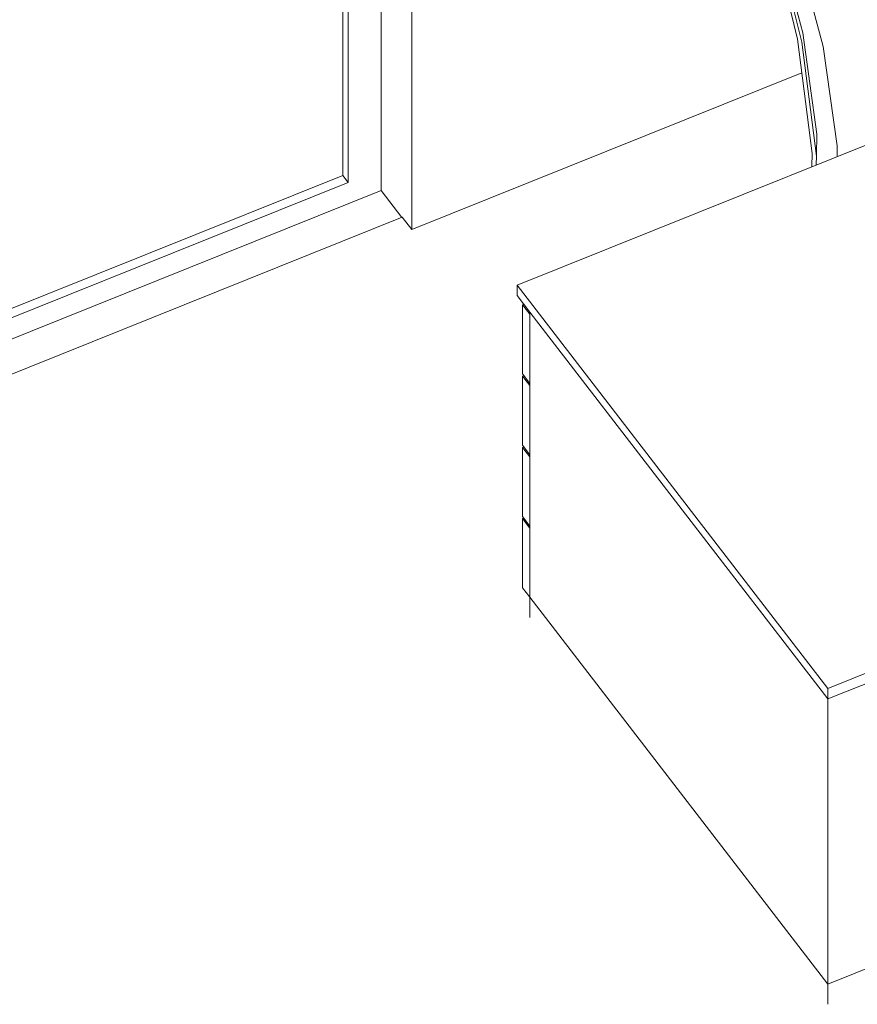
# Model space of a CAD drawing. Header units: millimetres. Extents: x -2220 to 52371, y -4077 to 6953.
# Tile 250 of 256: x 37877 to 39059, y 1455 to 2845. Entities that reach past the tile are written whole.
import ezdxf

# ---------------------------------------------------------------- set-up
doc = ezdxf.new("R2010")
doc.units = ezdxf.units.MM
doc.header["$MEASUREMENT"] = 0
doc.linetypes.add('Wipeout_Contour', pattern=[1000, 0, -1000])
for name, color, linetype in [('Nuevo_08_E_Envans secs', 7, 'Continuous'), ('Nuevo_09_EI_Mobiliari general', 7, 'Continuous'), ('Nuevo_14_PAV_Soft Light Grey 0554', 7, 'Continuous'), ('Nuevo_Ventanas Archicad', 7, 'Continuous')]:
    doc.layers.add(name, color=color, linetype=linetype)
for name, color, linetype, lineweight in [('Nuevo_08_E_Envans secs_Pluma_Nº__47', 7, 'Continuous', 20), ('Nuevo_09_EI_Mobiliari general_Pluma_Nº__1', 7, 'Continuous', 5), ('Nuevo_14_PAV_Soft Light Grey 0554_Pluma_Nº__89', 7, 'Continuous', 5), ('Nuevo_Ventanas Archicad_Pluma_Nº__1', 7, 'Continuous', 5), ('Nuevo_Ventanas Archicad_Pluma_Nº__47', 7, 'Continuous', 20)]:
    doc.layers.add(name, color=color, linetype=linetype, lineweight=lineweight)

# ---------------------------------------------------------------- blocks, each defined once
blk = doc.blocks.new('Elem Sección_215_2', base_point=(42615.7, 4689.6))
at = {"layer": 'Nuevo_08_E_Envans secs_Pluma_Nº__47', "color": 7, "linetype": 'Continuous', "lineweight": 20}
blk.add_line((38980.5, 2770), (38429.8, 2548.7), dxfattribs=at)
blk = doc.blocks.new('Elem Sección_216_2', base_point=(42615.7, 4689.6))
at = {"layer": 'Nuevo_09_EI_Mobiliari general_Pluma_Nº__1', "color": 7, "linetype": 'Continuous', "lineweight": 5}
for p, q in [((38578.5, 2470.4), (41361, 3588.3)), ((41799.3, 3019), (39016.8, 1901)), ((39016.8, 1901), (38578.5, 2470.4)), ((38578.5, 2455.5), (38578.5, 2470.4)), ((38596.5, 2432.1), (38578.5, 2455.5)), ((38586.2, 2442.5), (38588, 2443.2)), ((38596.5, 2429.1), (38586.2, 2442.5)), ((38586.2, 2344.9), (38586.2, 2442.5)), ((39016.8, 1886.1), (38596.5, 2432.1)), ((38596.5, 2429.1), (38596.5, 2432.1)), ((38596.5, 2331.5), (38596.5, 2429.1)), ((38596.5, 2331.5), (38586.2, 2344.9)), ((38586.2, 2341.9), (38588, 2342.6)), ((38596.5, 2328.5), (38586.2, 2341.9)), ((38586.2, 2244.2), (38586.2, 2341.9)), ((38596.5, 2328.5), (38596.5, 2331.5)), ((38596.5, 2230.9), (38596.5, 2328.5)), ((38596.5, 2230.9), (38586.2, 2244.2)), ((38586.2, 2241.3), (38588, 2242)), ((38596.5, 2227.9), (38586.2, 2241.3)), ((38586.2, 2143.6), (38586.2, 2241.3)), ((38596.5, 2227.9), (38596.5, 2230.9)), ((38596.5, 2130.2), (38596.5, 2227.9)), ((38596.5, 2130.2), (38586.2, 2143.6)), ((38586.2, 2140.7), (38588, 2141.4)), ((38596.5, 2127.3), (38586.2, 2140.7)), ((38586.2, 2043), (38586.2, 2140.7)), ((38596.5, 2127.3), (38596.5, 2130.2)), ((38596.5, 2029.6), (38596.5, 2127.3)), ((39480.6, 2072.5), (39016.8, 1886.1)), ((38596.5, 2029.6), (38586.2, 2043)), ((39016.8, 1483.7), (38596.5, 2029.6)), ((38596.5, 2001), (38596.5, 2029.6)), ((39016.8, 1886.1), (39016.8, 1901)), ((39016.8, 1483.7), (39016.8, 1886.1)), ((39480.6, 1670), (39016.8, 1483.7)), ((39016.8, 1455.1), (39016.8, 1483.7))]:
    blk.add_line(p, q, dxfattribs=at)
blk = doc.blocks.new('Elem Sección_218_2', base_point=(42615.7, 4689.6))
at = {"layer": 'Nuevo_09_EI_Mobiliari general_Pluma_Nº__1', "color": 7, "linetype": 'Continuous', "lineweight": 5}
for p, q in [((38952.4, 2905.5), (39341.4, 3143.5)), ((38960.8, 2904.2), (39349.8, 3142.1)), ((39341.4, 3143.5), (39346.1, 3139.9)), ((39349.8, 3142.1), (39378.8, 3121.7)), ((38989.8, 2883.7), (39378.8, 3121.7)), ((39378.8, 3121.7), (39399.3, 3045.2)), ((39399.3, 3045.2), (39419.4, 2904.7)), ((38974.4, 2817.6), (38952.4, 2905.5)), ((38952.4, 2905.5), (38958.3, 2901)), ((38958.3, 2901), (38961.2, 2902.8)), ((38958.3, 2901), (38980.2, 2813.3)), ((38981.5, 2826.4), (38960.8, 2904.2)), ((38960.8, 2904.2), (38989.8, 2883.7)), ((39419.4, 2904.7), (39418.2, 2825.3)), ((38989.8, 2883.7), (39010.4, 2807.2)), ((39001.4, 2683.6), (38981.5, 2826.4)), ((39334.9, 2774.3), (39418.2, 2825.3)), ((39416.9, 2824.5), (39419.1, 2822.9)), ((39419.1, 2822.9), (39430.8, 2812.9)), ((38995, 2656.2), (38974.4, 2817.6)), ((38980.2, 2813.3), (39000.9, 2652.2)), ((39010.4, 2807.2), (39030.4, 2666.8)), ((39000.8, 2653.1), (39001.4, 2683.6)), ((38994.6, 2637.6), (38995, 2656.2)), ((39030.4, 2666.8), (39030.2, 2651.9)), ((39000.5, 2640), (39000.8, 2653.1)), ((39000.9, 2652.2), (39000.6, 2640))]:
    blk.add_line(p, q, dxfattribs=at)
blk = doc.blocks.new('Elem Sección_253_2', base_point=(42615.7, 4689.6))
at = {"layer": 'Nuevo_Ventanas Archicad_Pluma_Nº__1', "color": 7, "linetype": 'Continuous', "lineweight": 5}
for p, q in [((38386.5, 2633.6), (38386.5, 2603.8)), ((38332.4, 2625), (37726.7, 2381.7)), ((37732.1, 2370.7), (38340.1, 2615)), ((38340.1, 2615), (38332.4, 2625)), ((38386.5, 2603.8), (37742.5, 2345)), ((37505.4, 2540.6), (37505.4, 2533.9))]:
    blk.add_line(p, q, dxfattribs=at)
at = {"layer": 'Nuevo_Ventanas Archicad_Pluma_Nº__47', "color": 7, "linetype": 'Continuous', "lineweight": 20}
for p, q in [((38429.8, 3551.3), (38429.8, 2548.7)), ((37502.3, 2559.3), (37502.3, 3178.6)), ((38415.7, 2565.8), (38386.5, 2603.8)), ((38429.8, 2548.7), (38416.4, 2566.1)), ((37502.3, 2533.1), (37502.3, 2539.7))]:
    blk.add_line(p, q, dxfattribs=at)
at = {"color": 254, "linetype": 'Wipeout_Contour', "lineweight": 0, "ltscale": 154081.719396}
blk.add_wipeout([(38386.5, 3607.5), (38360.7, 3641), (38314.3, 3622.4), (38340.1, 3588.9)], dxfattribs=at).dxf.layer = 'Nuevo_Ventanas Archicad'
at = {"color": 254, "linetype": 'Wipeout_Contour', "lineweight": 0, "ltscale": 150443.751594}
blk.add_wipeout([(37459, 3234.9), (37505.4, 3253.5), (37479.6, 3287), (37433.2, 3268.4)], dxfattribs=at).dxf.layer = 'Nuevo_Ventanas Archicad'
at = {"layer": 'Nuevo_Ventanas Archicad_Pluma_Nº__1', "color": 7, "linetype": 'Continuous', "lineweight": 5}
for p, q in [((38360.7, 3641), (38314.3, 3622.4)), ((38314.3, 3609.2), (38314.3, 3622.4)), ((38314.3, 3622.4), (38340.1, 3588.9)), ((38322.1, 3612.4), (37487.3, 3277)), ((38322.1, 3612.4), (38322.1, 3594.8)), ((38386.5, 3607.5), (38340.1, 3588.9)), ((38386.5, 3607.5), (38386.5, 2633.6)), ((37497.6, 3263.6), (38332.4, 3599)), ((38332.4, 3599), (38332.4, 2625)), ((38340.1, 2615), (38340.1, 3588.9)), ((37479.6, 3287), (37433.2, 3268.4)), ((37479.6, 3287), (37505.4, 3253.5)), ((37505.4, 3253.5), (37459, 3234.9)), ((37505.4, 3253.5), (37505.4, 2560.1))]:
    blk.add_line(p, q, dxfattribs=at)
at = {"layer": 'Nuevo_Ventanas Archicad_Pluma_Nº__1', "color": 7, "linetype": 'Continuous', "lineweight": 5, "flags": 128}
for points in [[(38360.7, 3641), (38363.8, 3637), (38366.9, 3633), (38373.6, 3624.3), (38380.3, 3615.6)], [(37433.2, 3268.4), (37436.3, 3264.4), (37439.4, 3260.4), (37446.1, 3251.6), (37452.8, 3242.9)]]:
    blk.add_lwpolyline(points, dxfattribs=at)
blk = doc.blocks.new('Elem Sección_274_2', base_point=(42615.7, 4689.6))
at = {"layer": 'Nuevo_14_PAV_Soft Light Grey 0554_Pluma_Nº__89', "color": 7, "linetype": 'Continuous', "lineweight": 5}
blk.add_line((37759.6, 2302.3), (38416.4, 2566.1), dxfattribs=at)

msp = doc.modelspace()

# ---------------------------------------------------------------- block references
at = {"layer": 'Nuevo_08_E_Envans secs', "lineweight": 0}
msp.add_blockref('Elem Sección_215_2', (42615.7, 4689.6), dxfattribs=at)

# ---------------------------------------------------------------- next in the draw order: block references
at = {"layer": 'Nuevo_09_EI_Mobiliari general', "lineweight": 0}
for name in ['Elem Sección_216_2', 'Elem Sección_218_2']:
    msp.add_blockref(name, (42615.7, 4689.6), dxfattribs=at)
at = {"layer": 'Nuevo_Ventanas Archicad', "lineweight": 0}
msp.add_blockref('Elem Sección_253_2', (42615.7, 4689.6), dxfattribs=at)

# ---------------------------------------------------------------- next in the draw order: block references
at = {"layer": 'Nuevo_14_PAV_Soft Light Grey 0554', "lineweight": 0}
msp.add_blockref('Elem Sección_274_2', (42615.7, 4689.6), dxfattribs=at)

doc.saveas('drawing.dxf')
